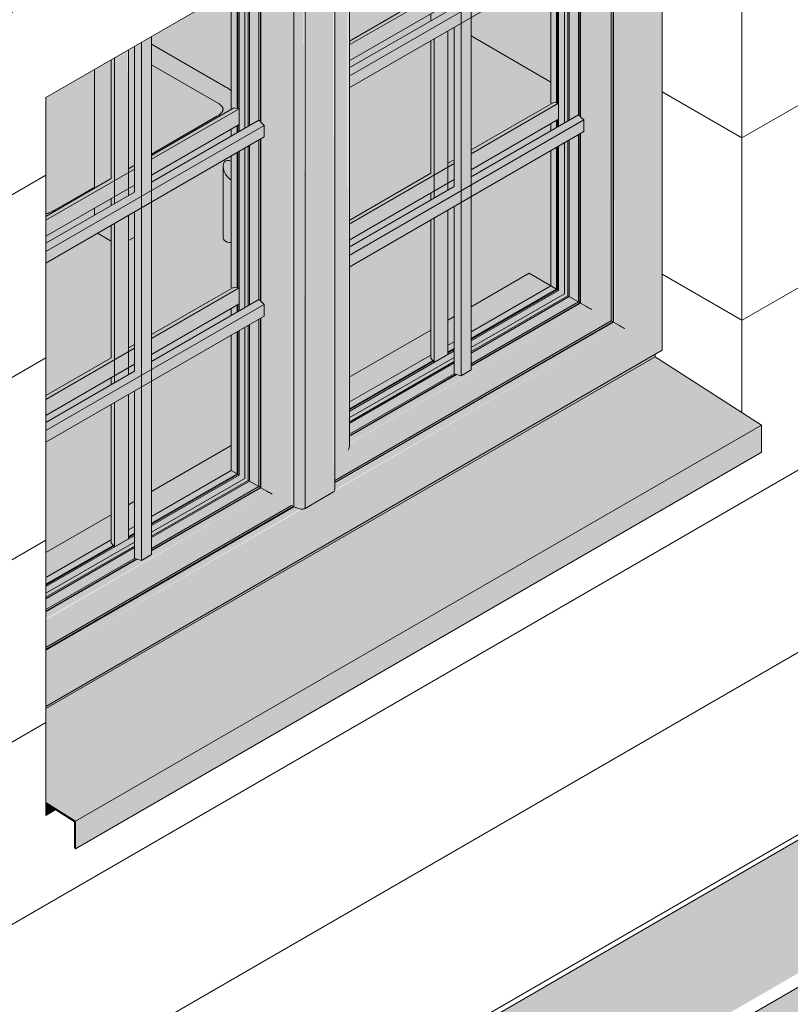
# Model space of a CAD drawing. Header units: centimetres. Extents: x 63272 to 70946, y -123 to 53714.
# Tile 44 of 50: x 70644 to 70753, y 53010 to 53150. Entities that reach past the tile are written whole.
import ezdxf

# ---------------------------------------------------------------- set-up
doc = ezdxf.new("R2010")
doc.units = ezdxf.units.CM
for name, color, linetype, lineweight in [('A-FLOR', 7, 'Continuous', 5), ('A-FLOR-PATT', 7, 'Continuous', 50), ('A-GLAZ', 7, 'Continuous', 5), ('A-WALL', 7, 'Continuous', 5), ('A-WALL-PATT', 7, 'Continuous', 5), ('I-FURN', 7, 'Continuous', 5)]:
    doc.layers.add(name, color=color, linetype=linetype, lineweight=lineweight)

# ---------------------------------------------------------------- blocks, each defined once
blk = doc.blocks.new('ZZZ Meb Krzesło zwykłe ___FK_v04_0 - przykład-7073046-_3D_ Kopia 1 Kopia 1')
at = {"layer": 'I-FURN', "color": 250, "true_color": 0x353c40}
for p, q in [((-902.48, 53140.57), (-913.05, 53146.68)), ((-913.05, 53143.74), (-903.75, 53138.37)), ((-903.75, 53136.42), (-913.05, 53131.05)), ((-921.19, 53126.36), (-927.12, 53122.93)), ((-927.17, 53122.87), (-926.93, 53122.97)), ((-926.75, 53122.97), (-926.88, 53122.99))]:
    blk.add_line(p, q, dxfattribs=at)
for points in [[(-901.69, 53140.02, 0), (-901.85, 53140.15, 0), (-902.02, 53140.28, 0), (-902.19, 53140.39, 0), (-902.36, 53140.5, 0), (-902.48, 53140.57, 0)], [(-902.89, 53137.4, 0), (-902.89, 53137.43, 0), (-902.9, 53137.46, 0), (-902.9, 53137.49, 0), (-902.91, 53137.52, 0), (-902.92, 53137.56, 0), (-902.94, 53137.6, 0), (-902.96, 53137.64, 0), (-902.98, 53137.69, 0), (-903.01, 53137.74, 0), (-903.05, 53137.79, 0), (-903.09, 53137.84, 0), (-903.14, 53137.9, 0), (-903.2, 53137.96, 0), (-903.26, 53138.02, 0), (-903.33, 53138.08, 0), (-903.41, 53138.15, 0), (-903.49, 53138.21, 0), (-903.58, 53138.27, 0), (-903.68, 53138.33, 0), (-903.75, 53138.37, 0)], [(-902.89, 53137.4, 0), (-902.89, 53137.37, 0), (-902.9, 53137.34, 0), (-902.9, 53137.31, 0), (-902.91, 53137.27, 0), (-902.92, 53137.24, 0), (-902.94, 53137.2, 0), (-902.96, 53137.15, 0), (-902.98, 53137.11, 0), (-903.01, 53137.06, 0), (-903.05, 53137.01, 0), (-903.09, 53136.95, 0), (-903.14, 53136.89, 0), (-903.2, 53136.83, 0), (-903.26, 53136.77, 0), (-903.33, 53136.71, 0), (-903.41, 53136.65, 0), (-903.49, 53136.59, 0), (-903.58, 53136.52, 0), (-903.68, 53136.46, 0), (-903.75, 53136.42, 0)], [(-928.08, 53122.6, 0), (-928.02, 53122.6, 0), (-927.96, 53122.6, 0), (-927.89, 53122.61, 0), (-927.81, 53122.63, 0), (-927.73, 53122.65, 0), (-927.65, 53122.67, 0), (-927.56, 53122.7, 0), (-927.47, 53122.74, 0), (-927.37, 53122.78, 0), (-927.27, 53122.82, 0), (-927.17, 53122.88, 0), (-927.1, 53122.92, 0)], [(-926.91, 53122.99, 0), (-927.05, 53122.96, 0), (-927.12, 53122.93, 0)]]:
    blk.add_polyline3d(points, dxfattribs=at)
blk = doc.blocks.new('Meb Stół prosty ___FK_04_1 - Stół prosty 2-9214470-_3D_ Kopia 1 Kopia 1')
at = {"layer": 'I-FURN', "color": 250, "true_color": 0x353c40}
for p, q in [((-921.19, 53126.16), (-921.19, 53143.06)), ((-921.19, 53122.35), (-921.19, 53123.35)), ((-918.79, 53118.65), (-920.75, 53119.78)), ((-916.36, 53118.74), (-915.49, 53119.24))]:
    blk.add_line(p, q, dxfattribs=at)
blk = doc.blocks.new('Windows_S9000-Double-Vent-Window-with-Sashbars - O3 Windows_S9000-Double-Vent-Window-with-Sashbars 2-9090698-_3D_ Kopia 1 Kopia 1')
at = {"layer": 'A-GLAZ', "true_color": 0x383e42}
for points in [[(-928.08, 53052.52), (-840.4, 53103.15), (-840.4, 53189.7), (-845.75, 53186.61), (-845.75, 53106.24), (-928.08, 53058.7), (-928.08, 53053.19)], [(-846.48, 53106.65), (-846.48, 53186.19), (-847.33, 53185.7), (-847.22, 53107.08), (-846.67, 53106.76)], [(-845.75, 53106.24), (-845.75, 53177.86), (-845.75, 53186.61), (-846.48, 53186.19), (-846.48, 53106.65), (-845.88, 53106.31)], [(-886.99, 53084.62), (-847.65, 53107.33), (-847.65, 53185.51), (-850.46, 53183.89), (-850.46, 53108.95), (-885.08, 53088.96), (-885.19, 53163.84), (-886.99, 53162.8), (-886.99, 53085.21)], [(-847.4, 53107.19), (-847.4, 53185.65), (-847.65, 53185.51), (-847.65, 53107.33)], [(-851.18, 53109.37), (-851.18, 53183.47), (-852.03, 53182.95), (-852.03, 53161.82), (-851.58, 53161.37), (-851.64, 53159.69), (-852.03, 53159.46), (-852.03, 53136.35), (-851.58, 53135.9), (-851.58, 53134.25), (-852.03, 53133.98), (-852.03, 53109.86), (-851.43, 53109.52)], [(-850.46, 53108.95), (-850.46, 53181.47), (-850.46, 53183.89), (-851.18, 53183.47), (-851.18, 53109.37), (-850.58, 53109.02)], [(-885.08, 53088.96), (-884.91, 53089.55), (-884.99, 53163.96), (-885.08, 53163.9), (-885.08, 53089.1)], [(-891.22, 53080.67), (-887.17, 53083.08), (-887.25, 53162.65), (-891.22, 53160.36), (-891.22, 53080.74)], [(-887.17, 53083.01), (-886.99, 53083.26), (-887.07, 53162.75), (-887.17, 53162.7), (-887.17, 53083.08)], [(-884.91, 53140.48), (-851.58, 53159.72), (-851.58, 53161.37), (-884.91, 53142.13)], [(-928.08, 53060.89), (-893.12, 53081.08), (-893.12, 53159.26), (-895.92, 53157.64), (-895.92, 53082.7), (-928.08, 53064.13), (-928.08, 53061.34)], [(-892.81, 53080.9), (-892.81, 53159.44), (-893.12, 53159.26), (-893.07, 53081.06), (-892.87, 53080.94)], [(-891.94, 53080.61), (-891.94, 53159.94), (-892.81, 53159.44), (-892.8, 53080.9), (-891.96, 53080.62)], [(-891.7, 53080.57), (-891.22, 53080.67), (-891.43, 53160.24), (-891.94, 53159.94), (-891.94, 53080.61), (-891.82, 53080.58)], [(-896.65, 53083.12), (-896.65, 53157.22), (-897.5, 53156.73), (-897.5, 53135.57), (-897.04, 53135.12), (-897.04, 53133.47), (-897.5, 53133.21), (-897.5, 53110.1), (-897.04, 53109.65), (-897.04, 53108), (-897.5, 53107.73), (-897.5, 53083.61), (-896.65, 53083.12)], [(-895.92, 53082.7), (-895.92, 53152.18), (-895.92, 53157.64), (-896.65, 53157.22), (-896.65, 53083.12), (-896.05, 53082.77)], [(-884.91, 53115), (-851.58, 53134.25), (-851.58, 53135.9), (-884.91, 53116.62)], [(-928.08, 53115.55), (-897.04, 53133.47), (-897.04, 53135.12), (-928.08, 53117.2), (-928.08, 53116.62)], [(-928.08, 53090.07), (-897.04, 53108), (-897.04, 53109.65), (-928.08, 53091.73), (-928.08, 53090.44)], [(-885.08, 53088.96), (-850.46, 53108.95), (-851.18, 53109.37), (-884.91, 53089.85), (-884.99, 53089.16)], [(-884.91, 53089.9), (-851.18, 53109.37), (-852.03, 53109.86), (-867.58, 53100.88), (-867.58, 53100.36), (-869.01, 53099.53), (-869.63, 53099.7), (-884.91, 53090.88), (-884.91, 53090.19)], [(-928.08, 53058.7), (-845.75, 53106.24), (-846.48, 53106.65), (-887.01, 53083.16), (-887.17, 53083.01), (-891.56, 53080.57), (-891.7, 53080.55), (-928.08, 53059.54), (-928.08, 53058.71)], [(-928.08, 53064.97), (-896.65, 53083.12), (-897.51, 53083.6), (-913.05, 53074.63), (-913.05, 53074.11), (-914.48, 53073.28), (-915.1, 53073.45), (-928.08, 53065.95), (-928.08, 53065.26)], [(-928.08, 53064.13), (-895.92, 53082.7), (-896.65, 53083.12), (-928.08, 53064.85), (-928.08, 53064.14)]]:
    blk.add_hatch(color=250, dxfattribs=at).paths.add_polyline_path(points)
h = blk.add_hatch(color=250, dxfattribs=at)
h.paths.add_polyline_path([(-852.11, 53109.9), (-852.11, 53133.94), (-852.32, 53133.82), (-852.32, 53110.03)])
h.paths.add_polyline_path([(-852.11, 53136.42), (-852.11, 53159.41), (-852.32, 53159.29), (-852.32, 53136.63)])
h.paths.add_polyline_path([(-852.11, 53161.9), (-852.11, 53182.94), (-852.32, 53182.82), (-852.32, 53162.11)])
at = {"layer": 'A-GLAZ', "true_color": 0xd7f2ff, "transparency": 33554496}
h = blk.add_hatch(color=7, dxfattribs=at)
h.paths.add_polyline_path([(-884.91, 53091.21), (-870.02, 53099.81), (-870.02, 53104.36), (-870.89, 53103.86), (-870.89, 53123.09), (-873.33, 53121.69), (-873.33, 53102.45), (-884.91, 53095.67), (-884.91, 53091.22)])
h.paths.add_polyline_path([(-867.58, 53101.21), (-852.32, 53110.03), (-852.32, 53133.82), (-856.26, 53131.54), (-856.34, 53112.26), (-867.58, 53105.68), (-867.58, 53101.38)])
h.paths.add_polyline_path([(-884.91, 53118.82), (-873.33, 53125.51), (-873.33, 53124.5), (-870.89, 53125.91), (-870.89, 53126.91), (-870.02, 53127.42), (-870.02, 53130.23), (-870.89, 53129.73), (-870.89, 53148.57), (-873.33, 53147.16), (-873.33, 53128.32), (-884.91, 53121.64), (-884.91, 53121.08)])
h.paths.add_polyline_path([(-867.58, 53128.82), (-856.26, 53135.36), (-856.18, 53134.4), (-852.32, 53136.63), (-852.32, 53159.29), (-856.26, 53157.01), (-856.26, 53138.17), (-867.58, 53131.64), (-867.58, 53131.08)])
h.paths.add_polyline_path([(-884.91, 53144.3), (-873.33, 53150.98), (-873.33, 53149.98), (-870.89, 53151.38), (-870.89, 53152.39), (-870.02, 53152.89), (-870.02, 53155.7), (-870.89, 53155.2), (-870.89, 53172.09), (-873.33, 53170.69), (-873.33, 53153.8), (-884.91, 53147.1), (-884.91, 53146.56)])
h.paths.add_polyline_path([(-867.58, 53154.3), (-856.26, 53160.83), (-856.18, 53159.87), (-852.32, 53162.11), (-852.32, 53182.82), (-856.26, 53180.54), (-856.26, 53163.65), (-867.58, 53157.11), (-867.58, 53155.19)])
h = blk.add_hatch(color=7, dxfattribs=at)
h.paths.add_polyline_path([(-856.26, 53141.29), (-856.26, 53157.01), (-867.58, 53150.48), (-867.58, 53147.83), (-856.53, 53141.44)])
h.paths.add_polyline_path([(-870.89, 53151.38), (-870.02, 53151.89), (-870.02, 53152.89), (-870.89, 53152.39)])
h.paths.add_polyline_path([(-875.63, 53152.47), (-873.33, 53153.8), (-873.33, 53170.69), (-884.91, 53163.95), (-884.91, 53157.83), (-883.85, 53157.22)])
h.paths.add_polyline_path([(-867.58, 53153.29), (-856.26, 53159.83), (-856.26, 53160.83), (-867.58, 53154.3), (-867.58, 53153.95)])
h.paths.add_polyline_path([(-870.89, 53155.2), (-870.02, 53155.7), (-870.02, 53172.6), (-870.89, 53172.09), (-870.89, 53155.86)])
h.paths.add_polyline_path([(-867.58, 53157.11), (-856.26, 53163.74), (-856.26, 53180.54), (-867.58, 53174), (-867.58, 53157.27)])
at = {"layer": 'A-GLAZ', "true_color": 0x383e42}
h = blk.add_hatch(color=250, dxfattribs=at)
h.paths.add_polyline_path([(-869.01, 53099.53), (-869.01, 53124.18), (-870.02, 53123.6), (-870.02, 53099.81), (-869.39, 53099.63)])
h.paths.add_polyline_path([(-869.01, 53125.83), (-869.01, 53149.65), (-870.02, 53149.07), (-870.02, 53126.41)])
h.paths.add_polyline_path([(-869.01, 53151.31), (-869.01, 53173.18), (-870.02, 53172.6), (-870.02, 53151.89)])
h = blk.add_hatch(color=250, dxfattribs=at)
h.paths.add_polyline_path([(-869.01, 53099.53), (-867.58, 53100.36), (-867.58, 53125), (-869.01, 53124.18), (-869.01, 53099.85)])
h.paths.add_polyline_path([(-869.01, 53125.83), (-867.58, 53126.66), (-867.58, 53150.48), (-869.01, 53149.65), (-869.01, 53126.99)])
h.paths.add_polyline_path([(-869.01, 53151.31), (-867.58, 53152.13), (-867.58, 53174), (-869.01, 53173.06), (-869.01, 53152.47)])
h = blk.add_hatch(color=250, dxfattribs=at)
h.paths.add_polyline_path([(-884.91, 53142.13), (-869.01, 53151.31), (-870.02, 53151.89), (-884.91, 53143.29), (-884.91, 53142.17)])
h.paths.add_polyline_path([(-867.58, 53152.13), (-851.58, 53161.37), (-852.39, 53162.06), (-867.58, 53153.29)])
at = {"layer": 'A-GLAZ', "true_color": 0xd7f2ff, "transparency": 33554496}
h = blk.add_hatch(color=7, dxfattribs=at)
h.paths.add_polyline_path([(-884.91, 53095.77), (-873.33, 53102.45), (-873.33, 53121.69), (-884.91, 53114.94), (-884.91, 53096.3)])
h.paths.add_polyline_path([(-870.89, 53103.86), (-870.02, 53104.36), (-870.02, 53123.6), (-870.89, 53123.09), (-870.89, 53106.46)])
h.paths.add_polyline_path([(-867.58, 53105.77), (-856.26, 53112.3), (-856.26, 53131.54), (-867.58, 53125), (-867.58, 53106.46)])
h.paths.add_polyline_path([(-884.91, 53117.82), (-873.33, 53124.5), (-873.33, 53125.51), (-884.91, 53118.82)])
h.paths.add_polyline_path([(-884.91, 53121.64), (-873.33, 53128.32), (-873.33, 53147.16), (-884.91, 53140.41), (-884.91, 53126.78)])
h.paths.add_polyline_path([(-870.89, 53125.91), (-870.02, 53126.41), (-870.02, 53127.42), (-870.89, 53126.91)])
h.paths.add_polyline_path([(-867.58, 53127.82), (-856.26, 53134.35), (-856.26, 53135.36), (-867.58, 53128.82)])
h.paths.add_polyline_path([(-870.89, 53129.73), (-870.02, 53130.23), (-870.02, 53149.07), (-870.89, 53148.57), (-870.89, 53135.9)])
h.paths.add_polyline_path([(-867.58, 53131.64), (-856.26, 53138.26), (-856.26, 53141.29), (-867.58, 53147.83), (-867.58, 53135.9)])
h.paths.add_polyline_path([(-884.91, 53143.29), (-873.33, 53149.98), (-873.33, 53150.98), (-884.91, 53144.3)])
h.paths.add_polyline_path([(-884.91, 53147.11), (-875.63, 53152.47), (-884.91, 53157.83), (-884.91, 53157.27)])
h = blk.add_hatch(color=7, dxfattribs=at)
h.paths.add_polyline_path([(-928.08, 53066.28), (-915.49, 53073.56), (-915.49, 53078.11), (-916.36, 53077.61), (-916.36, 53096.84), (-918.79, 53095.44), (-918.79, 53076.2), (-928.08, 53070.75), (-928.08, 53066.3)])
h.paths.add_polyline_path([(-913.05, 53074.96), (-897.79, 53083.78), (-897.79, 53107.57), (-901.73, 53105.29), (-901.81, 53086.01), (-913.05, 53079.43), (-913.05, 53075.74)])
h.paths.add_polyline_path([(-928.08, 53093.89), (-918.79, 53099.26), (-918.79, 53098.25), (-916.36, 53099.66), (-916.36, 53100.66), (-915.49, 53101.17), (-915.49, 53103.98), (-916.36, 53103.48), (-916.37, 53122.31), (-918.79, 53120.91), (-918.79, 53102.07), (-928.08, 53096.71), (-928.08, 53096.15)])
h.paths.add_polyline_path([(-913.05, 53102.57), (-901.73, 53109.11), (-901.65, 53108.15), (-897.79, 53110.38), (-897.79, 53133.04), (-901.73, 53130.76), (-901.73, 53130), (-902.28, 53130.14), (-902.71, 53129.9), (-902.86, 53129.33), (-902.82, 53118.94), (-902.52, 53118.64), (-902.01, 53118.47), (-901.73, 53118.45), (-901.73, 53111.92), (-913.05, 53105.39), (-913.05, 53104.83)])
h.paths.add_polyline_path([(-928.08, 53119.37), (-918.79, 53124.73), (-918.79, 53123.73), (-916.36, 53125.13), (-916.36, 53126.14), (-915.49, 53126.64), (-915.49, 53129.45), (-916.36, 53129.04), (-916.45, 53145.79), (-918.79, 53144.44), (-918.79, 53127.55), (-928.08, 53122.18), (-928.08, 53121.63)])
h.paths.add_polyline_path([(-913.05, 53128.05), (-901.73, 53134.58), (-901.65, 53133.62), (-897.79, 53135.86), (-897.79, 53156.57), (-901.73, 53154.29), (-901.73, 53137.4), (-913.05, 53130.86), (-913.05, 53130.31)])
at = {"layer": 'A-GLAZ', "true_color": 0x383e42}
h = blk.add_hatch(color=250, dxfattribs=at)
h.paths.add_polyline_path([(-897.57, 53083.65), (-897.57, 53107.69), (-897.79, 53107.57), (-897.79, 53083.78)])
h.paths.add_polyline_path([(-897.57, 53110.17), (-897.57, 53133.16), (-897.79, 53133.04), (-897.79, 53110.38)])
h.paths.add_polyline_path([(-897.57, 53135.65), (-897.57, 53156.69), (-897.79, 53156.57), (-897.79, 53135.86)])
at = {"layer": 'A-GLAZ', "true_color": 0xd7f2ff, "transparency": 33554496}
h = blk.add_hatch(color=7, dxfattribs=at)
h.paths.add_polyline_path([(-928.08, 53070.84), (-918.79, 53076.2), (-918.79, 53095.44), (-928.08, 53090.07), (-928.08, 53070.89)])
h.paths.add_polyline_path([(-916.36, 53077.61), (-915.49, 53078.11), (-915.49, 53097.35), (-916.36, 53096.84), (-916.36, 53081.18)])
h.paths.add_polyline_path([(-913.05, 53079.52), (-901.73, 53086.14), (-901.73, 53105.29), (-913.05, 53098.75), (-913.05, 53083.09)])
h.paths.add_polyline_path([(-928.08, 53092.89), (-918.79, 53098.25), (-918.79, 53099.26), (-928.08, 53093.89)])
h.paths.add_polyline_path([(-928.08, 53096.71), (-918.79, 53102.07), (-918.79, 53118.65), (-920.75, 53119.78), (-928.08, 53115.55), (-928.08, 53106.46)])
h.paths.add_polyline_path([(-916.36, 53099.66), (-915.49, 53100.16), (-915.49, 53101.17), (-916.36, 53100.66)])
h.paths.add_polyline_path([(-913.05, 53101.57), (-901.73, 53108.1), (-901.73, 53109.11), (-913.05, 53102.57)])
h.paths.add_polyline_path([(-916.36, 53103.48), (-915.49, 53103.98), (-915.49, 53119.24), (-916.36, 53118.74), (-916.36, 53109.65)])
h.paths.add_polyline_path([(-913.05, 53105.39), (-901.73, 53112.01), (-901.73, 53118.45), (-902.28, 53118.53), (-902.71, 53118.78), (-902.86, 53119.11), (-902.82, 53129.65), (-902.52, 53130.07), (-902.01, 53130.12), (-901.73, 53130.12), (-901.73, 53130.76), (-913.05, 53124.23), (-913.05, 53109.65)])
h.paths.add_polyline_path([(-928.08, 53118.36), (-921.19, 53122.35), (-921.19, 53123.35), (-928.08, 53119.37)])
h.paths.add_polyline_path([(-927.93, 53122.56), (-926.86, 53123.07), (-921.19, 53126.35), (-921.19, 53143.06), (-928.08, 53139.07), (-928.08, 53122.65)])
h.paths.add_polyline_path([(-913.05, 53127.04), (-901.73, 53133.58), (-901.73, 53134.58), (-913.05, 53128.05)])
h.paths.add_polyline_path([(-913.05, 53131.04), (-903.02, 53136.96), (-903.09, 53137.89), (-904.05, 53138.55), (-913.05, 53143.75), (-913.05, 53134.19)])
h.paths.add_polyline_path([(-903.02, 53137.91), (-903.02, 53137.97), (-903.05, 53137.94)])
h.paths.add_polyline_path([(-901.73, 53140), (-901.73, 53154.29), (-913.05, 53147.75), (-913.05, 53146.67), (-902.19, 53140.34)])
h = blk.add_hatch(color=7, dxfattribs=at)
h.paths.add_polyline_path([(-928.08, 53122.18), (-921.19, 53126.29), (-921.19, 53126.35), (-927.93, 53122.56), (-928.08, 53122.65), (-928.08, 53122.45)])
h.paths.add_polyline_path([(-927.82, 53122.49), (-927.82, 53122.53), (-927.56, 53122.56)])
h.paths.add_polyline_path([(-913.05, 53130.86), (-901.73, 53137.49), (-901.73, 53140), (-903.31, 53141.04), (-913.05, 53146.55), (-913.05, 53143.75), (-903.02, 53137.84), (-903.12, 53136.89), (-904.34, 53136.07), (-913.05, 53130.92)])
at = {"layer": 'A-GLAZ', "true_color": 0x383e42}
h = blk.add_hatch(color=250, dxfattribs=at)
h.paths.add_polyline_path([(-914.48, 53073.28), (-914.48, 53097.93), (-915.49, 53097.35), (-915.49, 53073.56), (-914.85, 53073.38)])
h.paths.add_polyline_path([(-914.48, 53099.58), (-914.48, 53123.4), (-915.49, 53122.72), (-915.49, 53100.16)])
h.paths.add_polyline_path([(-914.48, 53125.05), (-914.58, 53146.87), (-915.49, 53146.35), (-915.49, 53125.64)])
h = blk.add_hatch(color=250, dxfattribs=at)
h.paths.add_polyline_path([(-914.48, 53073.28), (-913.05, 53074.11), (-913.05, 53098.75), (-914.48, 53097.93), (-914.48, 53073.6)])
h.paths.add_polyline_path([(-914.48, 53099.58), (-913.05, 53100.41), (-913.05, 53124.23), (-914.48, 53123.4), (-914.48, 53100.74)])
h.paths.add_polyline_path([(-914.48, 53125.05), (-913.05, 53125.88), (-913.05, 53147.75), (-914.48, 53146.82), (-914.48, 53126.22)])
at = {"layer": 'A-GLAZ', "true_color": 0xd7f2ff, "transparency": 33554496}
h = blk.add_hatch(color=7, dxfattribs=at)
h.paths.add_polyline_path([(-918.79, 53118.65), (-918.8, 53120.91), (-920.75, 53119.78)])
h.paths.add_polyline_path([(-916.36, 53118.74), (-915.49, 53119.24), (-915.49, 53122.82), (-916.36, 53122.31), (-916.36, 53120.69)])
h.paths.add_polyline_path([(-921.19, 53122.35), (-918.79, 53123.73), (-918.79, 53124.73), (-921.19, 53123.35), (-921.19, 53122.72)])
h.paths.add_polyline_path([(-916.36, 53125.13), (-915.49, 53125.64), (-915.49, 53126.64), (-916.36, 53126.14)])
h.paths.add_polyline_path([(-921.19, 53126.16), (-918.79, 53127.65), (-918.79, 53144.44), (-921.19, 53143.06), (-921.19, 53126.29)])
h.paths.add_polyline_path([(-916.36, 53128.95), (-915.49, 53129.53), (-915.49, 53146.35), (-916.36, 53145.73), (-916.36, 53129.04)])
at = {"layer": 'A-GLAZ', "true_color": 0x383e42}
h = blk.add_hatch(color=250, dxfattribs=at)
h.paths.add_polyline_path([(-928.08, 53117.2), (-914.48, 53125.05), (-915.49, 53125.64), (-928.08, 53118.36)])
h.paths.add_polyline_path([(-913.05, 53125.88), (-897.04, 53135.12), (-897.79, 53135.86), (-913.05, 53127.04)])
h = blk.add_hatch(color=250, dxfattribs=at)
h.paths.add_polyline_path([(-884.91, 53116.66), (-869.01, 53125.83), (-870.02, 53126.41), (-884.91, 53117.82), (-884.91, 53116.69)])
h.paths.add_polyline_path([(-867.58, 53126.66), (-851.58, 53135.9), (-852.39, 53136.59), (-867.58, 53127.82)])
h = blk.add_hatch(color=250, dxfattribs=at)
h.paths.add_polyline_path([(-928.08, 53091.73), (-914.48, 53099.58), (-915.49, 53100.16), (-928.08, 53092.89)])
h.paths.add_polyline_path([(-913.05, 53100.41), (-897.04, 53109.65), (-897.79, 53110.38), (-913.05, 53101.57)])
h = blk.add_hatch(color=250, dxfattribs=at)
h.paths.add_polyline_path([(-884.91, 53090.97), (-869.73, 53099.73), (-870.02, 53099.81), (-884.91, 53091.21), (-884.91, 53091.01)])
h.paths.add_polyline_path([(-867.58, 53100.97), (-852.11, 53109.9), (-852.32, 53110.03), (-867.58, 53101.21)])
h = blk.add_hatch(color=250, dxfattribs=at)
h.paths.add_polyline_path([(-928.08, 53060.61), (-892.92, 53080.96), (-893.16, 53081.06), (-928.08, 53060.89), (-928.08, 53060.73)])
h.paths.add_polyline_path([(-886.99, 53084.33), (-847.4, 53107.19), (-847.65, 53107.33), (-886.99, 53084.62)])
h = blk.add_hatch(color=250, dxfattribs=at)
h.paths.add_polyline_path([(-928.08, 53059.54), (-891.82, 53080.58), (-892.81, 53080.89), (-928.08, 53060.4), (-928.08, 53059.76)])
h.paths.add_polyline_path([(-886.99, 53083.26), (-846.48, 53106.65), (-847.44, 53107.08), (-886.99, 53084.12), (-886.99, 53083.48)])
at = {"layer": 'A-GLAZ', "true_color": 0x787878}
for points in [[(-928.08, 53052.2), (-841.43, 53102.23), (-841.43, 53102.56), (-928.08, 53052.52)], [(-923.88, 53036.18), (-826.3, 53092.52), (-841.43, 53102.23), (-928.08, 53052.2), (-928.08, 53038.88), (-924.84, 53036.79)], [(-923.88, 53032.33), (-826.3, 53088.66), (-826.3, 53092.52), (-923.88, 53036.18), (-923.88, 53035.33)], [(-923.88, 53032.33), (-923.9, 53036.19), (-928.08, 53038.77), (-928.08, 53038.73), (-924.02, 53036.12), (-924.02, 53032.41), (-923.88, 53032.33)]]:
    blk.add_hatch(color=8, dxfattribs=at).paths.add_polyline_path(points)
at = {"layer": 'A-GLAZ', "true_color": 0x383e42}
h = blk.add_hatch(color=250, dxfattribs=at)
h.paths.add_polyline_path([(-928.08, 53066.04), (-915.2, 53073.48), (-915.49, 53073.56), (-928.08, 53066.2), (-928.08, 53066.1)])
h.paths.add_polyline_path([(-913.05, 53074.72), (-897.57, 53083.65), (-897.79, 53083.78), (-913.05, 53074.96)])
at = {"layer": 'A-GLAZ'}
for p, q in [((-840.4, 53189.7), (-840.4, 53103.15)), ((-847.33, 53185.7), (-847.33, 53107.15)), ((-847.65, 53185.51), (-847.65, 53107.33)), ((-847.4, 53185.65), (-847.4, 53107.19)), ((-847.4, 53107.19), (-847.4, 53185.65)), ((-869.01, 53099.53), (-869.01, 53173.18)), ((-867.58, 53100.36), (-867.58, 53174)), ((-884.91, 53089.55), (-884.91, 53164)), ((-886.99, 53083.25), (-886.99, 53162.8)), ((-884.93, 53142.12), (-851.58, 53161.37)), ((-892.81, 53080.9), (-892.81, 53159.44)), ((-891.22, 53080.67), (-891.22, 53160.36)), ((-884.93, 53140.47), (-851.58, 53159.72)), ((-852.32, 53159.29), (-852.32, 53136.63)), ((-852.11, 53136.42), (-852.11, 53159.41)), ((-852.11, 53159.41), (-852.11, 53136.42)), ((-852.03, 53136.35), (-852.03, 53159.46)), ((-897.79, 53156.57), (-897.79, 53135.86)), ((-897.57, 53135.65), (-897.57, 53156.69)), ((-897.57, 53156.69), (-897.57, 53135.65)), ((-897.5, 53135.57), (-897.5, 53156.73)), ((-884.93, 53143.28), (-870.02, 53151.89)), ((-870.02, 53149.07), (-870.02, 53126.41)), ((-914.48, 53073.28), (-914.48, 53146.93)), ((-913.05, 53074.11), (-913.05, 53147.75)), ((-915.49, 53146.35), (-915.49, 53125.64)), ((-913.05, 53127.04), (-897.79, 53135.86)), ((-897.79, 53135.86), (-897.57, 53135.65)), ((-897.51, 53135.59), (-897.04, 53135.12)), ((-884.95, 53116.63), (-851.58, 53135.9)), ((-867.58, 53127.82), (-852.32, 53136.63)), ((-852.32, 53136.63), (-852.11, 53136.42)), ((-852.03, 53136.35), (-851.58, 53135.9)), ((-851.58, 53135.9), (-851.58, 53134.25)), ((-928.08, 53117.2), (-897.04, 53135.12)), ((-897.04, 53135.12), (-897.04, 53133.47)), ((-884.95, 53114.98), (-851.58, 53134.25)), ((-852.11, 53109.9), (-852.11, 53133.94)), ((-852.11, 53133.94), (-852.11, 53109.9)), ((-852.03, 53109.86), (-852.03, 53133.98)), ((-928.08, 53115.55), (-897.04, 53133.47)), ((-897.79, 53133.04), (-897.79, 53110.38)), ((-897.57, 53110.17), (-897.57, 53133.16)), ((-897.57, 53133.16), (-897.57, 53110.17)), ((-897.5, 53110.1), (-897.5, 53133.21)), ((-852.32, 53133.82), (-852.32, 53110.03)), ((-928.08, 53118.36), (-915.49, 53125.64)), ((-884.95, 53117.79), (-870.02, 53126.41)), ((-915.49, 53122.82), (-915.49, 53100.16)), ((-870.02, 53123.6), (-870.02, 53099.81)), ((-913.05, 53101.57), (-897.79, 53110.38)), ((-897.79, 53110.38), (-897.57, 53110.17)), ((-897.51, 53110.11), (-897.04, 53109.65)), ((-928.08, 53091.73), (-897.04, 53109.65)), ((-897.04, 53109.65), (-897.04, 53108)), ((-852.32, 53110.03), (-867.58, 53101.21)), ((-867.58, 53100.97), (-852.11, 53109.9)), ((-852.11, 53109.9), (-867.58, 53100.97)), ((-867.58, 53100.88), (-852.03, 53109.86)), ((-852.11, 53109.9), (-852.32, 53110.03)), ((-852.03, 53109.86), (-852.11, 53109.9)), ((-851.18, 53109.37), (-852.03, 53109.86)), ((-928.08, 53090.07), (-897.04, 53108)), ((-897.79, 53107.57), (-897.79, 53083.78)), ((-897.57, 53083.65), (-897.57, 53107.69)), ((-897.57, 53107.69), (-897.57, 53083.65)), ((-897.5, 53083.61), (-897.5, 53107.73)), ((-847.65, 53107.33), (-887.01, 53084.61)), ((-847.65, 53107.33), (-847.4, 53107.19)), ((-847.4, 53107.19), (-887.01, 53084.32)), ((-847.4, 53107.19), (-887.01, 53084.32)), ((-847.33, 53107.15), (-887.01, 53084.24)), ((-847.4, 53107.19), (-847.33, 53107.15)), ((-847.33, 53107.15), (-846.48, 53106.65)), ((-840.4, 53103.15), (-928.08, 53052.52)), ((-841.43, 53102.23), (-928.08, 53052.2)), ((-841.43, 53102.56), (-841.43, 53102.23)), ((-841.43, 53102.23), (-826.3, 53092.52)), ((-867.58, 53100.36), (-869.01, 53099.53)), ((-928.08, 53092.89), (-915.49, 53100.16)), ((-884.93, 53090.95), (-869.73, 53099.73)), ((-869.73, 53099.73), (-884.93, 53090.95)), ((-884.93, 53090.87), (-869.63, 53099.7)), ((-870.02, 53099.81), (-884.9, 53091.22)), ((-869.01, 53099.53), (-870.02, 53099.81)), ((-915.49, 53097.35), (-915.49, 53073.56)), ((-826.3, 53092.52), (-923.88, 53036.18)), ((-826.3, 53092.52), (-826.3, 53088.66)), ((-923.9, 53032.28), (-826.32, 53088.62)), ((-897.79, 53083.78), (-913.05, 53074.96)), ((-913.05, 53074.72), (-897.57, 53083.65)), ((-897.57, 53083.65), (-913.05, 53074.72)), ((-913.05, 53074.63), (-897.5, 53083.61)), ((-897.57, 53083.65), (-897.79, 53083.78)), ((-897.5, 53083.61), (-897.57, 53083.65)), ((-896.65, 53083.12), (-897.5, 53083.61)), ((-887.17, 53083.01), (-891.22, 53080.67)), ((-893.16, 53081.06), (-928.08, 53060.89)), ((-892.89, 53080.93), (-928.08, 53060.61)), ((-892.89, 53080.93), (-928.08, 53060.61)), ((-892.8, 53080.9), (-928.08, 53060.52)), ((-892.87, 53080.94), (-893.13, 53081.09)), ((-891.94, 53080.61), (-892.81, 53080.9)), ((-913.05, 53074.11), (-914.48, 53073.28)), ((-915.49, 53073.56), (-928.08, 53066.28)), ((-928.08, 53066.04), (-915.2, 53073.48)), ((-915.2, 53073.48), (-928.08, 53066.04)), ((-928.08, 53065.95), (-915.1, 53073.45)), ((-915.1, 53073.45), (-915.49, 53073.56)), ((-914.48, 53073.28), (-915.1, 53073.45)), ((-923.88, 53036.18), (-928.08, 53038.88)), ((-928.08, 53038.73), (-924.02, 53036.12)), ((-924.02, 53036.12), (-924.02, 53032.41)), ((-923.88, 53032.33), (-923.88, 53036.18))]:
    blk.add_line(p, q, dxfattribs=at)
at = {"layer": 'A-GLAZ', "color": 250, "true_color": 0x353c40}
for p, q in [((-854.33, 53158.13), (-854.33, 53135.47)), ((-853.84, 53158.41), (-853.84, 53135.75)), ((-853.66, 53158.52), (-853.66, 53135.86)), ((-856.26, 53157.01), (-856.26, 53138.28)), ((-855.43, 53138.31), (-855.43, 53157.5)), ((-855.32, 53157.56), (-855.32, 53138.29)), ((-855.32, 53138.29), (-855.32, 53157.56)), ((-855.15, 53135), (-855.15, 53157.66)), ((-900.61, 53134.22), (-900.61, 53154.93)), ((-899.8, 53155.4), (-899.8, 53134.69)), ((-899.31, 53155.69), (-899.31, 53134.98)), ((-899.13, 53155.79), (-899.13, 53135.08)), ((-884.93, 53146.55), (-870.02, 53155.15)), ((-901.73, 53154.29), (-901.73, 53137.5)), ((-900.9, 53137.54), (-900.9, 53154.77)), ((-900.79, 53154.83), (-900.79, 53137.52)), ((-900.79, 53137.52), (-900.79, 53154.83)), ((-884.92, 53147.1), (-873.33, 53153.8)), ((-870.02, 53152.89), (-884.93, 53144.29)), ((-873.33, 53149.98), (-873.33, 53150.98)), ((-870.89, 53148.57), (-870.89, 53125.91)), ((-873.33, 53128.32), (-873.33, 53147.16)), ((-872.85, 53124.78), (-872.85, 53147.44)), ((-916.36, 53145.84), (-916.36, 53125.13)), ((-918.79, 53127.55), (-918.79, 53144.44)), ((-918.32, 53124), (-918.32, 53144.71)), ((-867.58, 53131.64), (-855.89, 53138.39)), ((-867.58, 53131.08), (-855.15, 53138.26)), ((-855.89, 53138.39), (-855.15, 53138.26)), ((-855.15, 53138.26), (-855.15, 53136)), ((-913.05, 53130.86), (-901.36, 53137.61)), ((-913.05, 53130.31), (-900.61, 53137.49)), ((-901.36, 53137.61), (-900.61, 53137.49)), ((-900.61, 53137.49), (-900.61, 53135.23)), ((-855.15, 53136), (-867.58, 53128.82)), ((-856.26, 53135.36), (-856.26, 53134.35)), ((-855.43, 53134.83), (-855.43, 53135.84)), ((-855.32, 53135.9), (-855.32, 53134.9)), ((-855.32, 53134.9), (-855.32, 53135.9)), ((-900.61, 53135.23), (-913.05, 53128.05)), ((-901.73, 53134.58), (-901.73, 53133.58)), ((-900.9, 53134.06), (-900.9, 53135.06)), ((-900.79, 53135.13), (-900.79, 53134.12)), ((-900.79, 53134.12), (-900.79, 53135.13)), ((-854.33, 53132.65), (-854.33, 53111.19)), ((-853.84, 53132.94), (-853.84, 53110.9)), ((-853.66, 53133.04), (-853.66, 53110.8)), ((-900.9, 53112.06), (-900.9, 53131.25)), ((-900.79, 53131.31), (-900.79, 53112.04)), ((-900.79, 53112.04), (-900.79, 53131.31)), ((-900.61, 53108.75), (-900.61, 53131.41)), ((-899.8, 53131.86), (-899.8, 53109.22)), ((-899.31, 53132.16), (-899.31, 53109.5)), ((-899.13, 53132.27), (-899.13, 53109.61)), ((-856.26, 53131.54), (-856.26, 53112.3)), ((-855.43, 53111.82), (-855.43, 53132.02)), ((-855.32, 53132.08), (-855.32, 53111.76)), ((-855.32, 53111.76), (-855.32, 53132.08)), ((-855.15, 53111.66), (-855.15, 53132.18)), ((-901.73, 53130.76), (-901.73, 53112.03)), ((-870.89, 53129.73), (-870.02, 53130.23)), ((-928.08, 53121.63), (-915.49, 53128.9)), ((-916.36, 53128.95), (-915.49, 53129.45)), ((-902.86, 53129.33), (-902.86, 53119.11)), ((-884.93, 53121.07), (-870.02, 53129.68)), ((-884.93, 53121.62), (-873.33, 53128.32)), ((-928.08, 53122.18), (-918.79, 53127.55)), ((-870.02, 53127.42), (-884.95, 53118.8)), ((-915.49, 53126.64), (-928.08, 53119.37)), ((-873.33, 53124.5), (-873.33, 53125.51)), ((-918.79, 53123.73), (-918.79, 53124.73)), ((-870.89, 53123.09), (-870.89, 53102.57)), ((-916.36, 53122.32), (-916.36, 53099.66)), ((-873.33, 53102.02), (-873.33, 53121.69)), ((-872.85, 53101.44), (-872.85, 53121.96)), ((-918.79, 53102.07), (-918.79, 53120.91)), ((-918.32, 53098.53), (-918.32, 53121.19)), ((-859.35, 53114.09), (-867.58, 53109.34)), ((-856.24, 53112.29), (-859.35, 53114.09)), ((-913.05, 53105.39), (-901.36, 53112.14)), ((-913.05, 53104.83), (-900.61, 53112.01)), ((-901.36, 53112.14), (-900.61, 53112.01)), ((-900.61, 53112.01), (-900.61, 53109.75)), ((-856.26, 53112.3), (-867.58, 53105.77)), ((-867.58, 53104.81), (-855.43, 53111.82)), ((-855.32, 53111.76), (-867.58, 53104.68)), ((-867.58, 53104.68), (-855.32, 53111.76)), ((-867.58, 53104.48), (-855.15, 53111.66)), ((-855.43, 53111.82), (-856.18, 53112.26)), ((-855.32, 53111.76), (-855.43, 53111.82)), ((-855.15, 53111.66), (-855.32, 53111.76)), ((-854.33, 53111.19), (-867.58, 53103.54)), ((-853.84, 53110.9), (-867.58, 53102.97)), ((-867.58, 53102.76), (-853.66, 53110.8)), ((-852.32, 53110.03), (-853.84, 53110.9)), ((-853.66, 53110.8), (-852.32, 53110.03)), ((-900.61, 53109.75), (-913.05, 53102.57)), ((-901.73, 53109.11), (-901.73, 53108.1)), ((-900.9, 53108.58), (-900.9, 53109.59)), ((-900.79, 53109.65), (-900.79, 53108.65)), ((-900.79, 53108.65), (-900.79, 53109.65)), ((-870.02, 53107.93), (-870.89, 53107.43)), ((-900.61, 53085.41), (-900.61, 53105.93)), ((-899.8, 53106.4), (-899.8, 53084.94)), ((-899.31, 53106.69), (-899.31, 53084.65)), ((-899.13, 53106.79), (-899.13, 53084.55)), ((-873.33, 53106.02), (-884.93, 53099.32)), ((-901.73, 53105.29), (-901.73, 53086.05)), ((-900.9, 53085.57), (-900.9, 53105.77)), ((-900.79, 53105.83), (-900.79, 53085.51)), ((-900.79, 53085.51), (-900.79, 53105.83)), ((-928.08, 53096.15), (-915.49, 53103.43)), ((-916.36, 53103.48), (-915.49, 53103.98)), ((-870.02, 53104.36), (-870.89, 53103.86)), ((-870.89, 53102.9), (-870.02, 53103.4)), ((-870.02, 53103.28), (-870.89, 53102.77)), ((-870.89, 53102.77), (-870.02, 53103.28)), ((-928.08, 53096.71), (-918.79, 53102.07)), ((-884.93, 53094.46), (-870.02, 53103.07)), ((-873.42, 53102.4), (-884.93, 53095.75)), ((-870.02, 53102.13), (-884.93, 53093.53)), ((-872.85, 53101.44), (-873.33, 53102.02)), ((-870.89, 53102.57), (-872.85, 53101.44)), ((-915.49, 53101.17), (-928.08, 53093.89)), ((-884.93, 53094.79), (-873.03, 53101.66)), ((-872.85, 53101.64), (-884.93, 53094.67)), ((-884.93, 53094.67), (-872.85, 53101.64)), ((-870.02, 53101.56), (-884.93, 53092.95)), ((-884.93, 53092.75), (-870.02, 53101.36)), ((-918.79, 53098.25), (-918.79, 53099.26)), ((-916.36, 53096.84), (-916.36, 53076.32)), ((-918.79, 53075.77), (-918.79, 53095.44)), ((-918.32, 53075.19), (-918.32, 53095.71)), ((-901.71, 53089.63), (-913.05, 53083.09)), ((-901.73, 53086.05), (-913.05, 53079.52)), ((-913.05, 53078.56), (-900.9, 53085.57)), ((-900.79, 53085.51), (-913.05, 53078.43)), ((-913.05, 53078.43), (-900.79, 53085.51)), ((-913.05, 53078.23), (-900.61, 53085.41)), ((-899.8, 53084.94), (-913.05, 53077.29)), ((-900.9, 53085.57), (-901.65, 53086.01)), ((-900.79, 53085.51), (-900.9, 53085.57)), ((-900.61, 53085.41), (-900.79, 53085.51)), ((-899.31, 53084.65), (-913.05, 53076.72)), ((-913.05, 53076.51), (-899.13, 53084.55)), ((-897.79, 53083.78), (-899.31, 53084.65)), ((-899.13, 53084.55), (-897.79, 53083.78)), ((-915.49, 53081.68), (-916.36, 53081.18)), ((-918.79, 53079.77), (-928.08, 53074.41)), ((-915.49, 53078.11), (-916.36, 53077.61)), ((-928.08, 53069.55), (-915.49, 53076.82)), ((-916.36, 53076.65), (-915.49, 53077.15)), ((-915.49, 53077.03), (-916.36, 53076.52)), ((-916.36, 53076.52), (-915.49, 53077.03)), ((-915.49, 53075.88), (-928.08, 53068.61)), ((-928.08, 53069.88), (-918.5, 53075.41)), ((-918.32, 53075.39), (-928.08, 53069.75)), ((-928.08, 53069.75), (-918.32, 53075.39)), ((-915.49, 53075.31), (-928.08, 53068.04)), ((-928.08, 53067.83), (-915.49, 53075.11)), ((-918.89, 53076.15), (-927.99, 53070.89)), ((-918.32, 53075.19), (-918.79, 53075.77)), ((-916.36, 53076.32), (-918.32, 53075.19))]:
    blk.add_line(p, q, dxfattribs=at)
for points in [[(-902.52, 53130.07, 0), (-902.71, 53129.9, 0), (-902.82, 53129.65, 0), (-902.86, 53129.33, 0), (-902.82, 53128.96, 0), (-902.71, 53128.57, 0), (-902.52, 53128.19, 0), (-902.28, 53127.84, 0), (-902.01, 53127.55, 0), (-901.71, 53127.34, 0)], [(-901.71, 53129.99, 0), (-902.01, 53130.12, 0), (-902.28, 53130.14, 0), (-902.52, 53130.07, 0)], [(-901.71, 53118.45, 0), (-902.01, 53118.47, 0), (-902.28, 53118.53, 0), (-902.52, 53118.64, 0), (-902.71, 53118.78, 0), (-902.82, 53118.94, 0), (-902.86, 53119.11, 0)], [(-856.18, 53112.26, 0), (-856.24, 53112.29, 0), (-856.26, 53112.3, 0)], [(-901.65, 53086.01, 0), (-901.71, 53086.04, 0), (-901.73, 53086.05, 0)]]:
    blk.add_polyline3d(points, dxfattribs=at)
at = {"layer": 'A-GLAZ'}
for points in [[(-850.46, 53108.95, 0), (-850.58, 53109.02, 0), (-850.72, 53109.11, 0), (-850.88, 53109.2, 0), (-851.03, 53109.29, 0), (-851.18, 53109.37, 0)], [(-846.48, 53106.65, 0), (-846.33, 53106.57, 0), (-846.18, 53106.48, 0), (-846.02, 53106.39, 0), (-845.88, 53106.31, 0), (-845.75, 53106.24, 0)], [(-885.08, 53088.96, 0), (-884.99, 53089.16, 0), (-884.93, 53089.36, 0), (-884.91, 53089.55, 0)], [(-826.3, 53088.66, 0), (-826.3, 53088.64, 0), (-826.31, 53088.63, 0), (-826.32, 53088.62, 0)], [(-895.92, 53082.7, 0), (-896.05, 53082.77, 0), (-896.19, 53082.86, 0), (-896.35, 53082.95, 0), (-896.5, 53083.04, 0), (-896.65, 53083.12, 0)], [(-886.99, 53083.25, 0), (-887.01, 53083.16, 0), (-887.07, 53083.08, 0), (-887.17, 53083.01, 0)], [(-891.22, 53080.67, 0), (-891.32, 53080.62, 0), (-891.44, 53080.59, 0), (-891.56, 53080.57, 0), (-891.7, 53080.57, 0), (-891.82, 53080.58, 0), (-891.94, 53080.61, 0)], [(-923.98, 53032.32, 0), (-923.97, 53032.3, 0), (-923.95, 53032.29, 0), (-923.93, 53032.28, 0), (-923.91, 53032.28, 0), (-923.9, 53032.28, 0), (-923.89, 53032.29, 0), (-923.88, 53032.31, 0), (-923.88, 53032.33, 0)]]:
    blk.add_polyline3d(points, dxfattribs=at)

msp = doc.modelspace()

# ---------------------------------------------------------------- hatches: boundary and pattern name
at = {"layer": 'A-FLOR-PATT', "lineweight": 5}
h = msp.add_hatch(dxfattribs=at)
h.set_pattern_fill('FP_16', color=256, style=0, pattern_type=2)
h.set_pattern_definition([(34.53, (64348.29, 48602.59), (54.65546, -2.76055), [5.232, -48.277]), (357.108, (64348.29, 48602.59), (-10.57283, 33.09258), [6.689, -48.036]), (107.719, (64352.845, 48602.36), (44.08195, 30.3312), [3.997, -30.743]), (31.036, (64348.29, 48611.39), (81.3234, -7.28202), [6.927, -76.194]), (101.392, (64355.07, 48610.78), (71.2214, 42.855), [4.262, -46.883]), (354.883, (64348.29, 48611.39), (71.22112, 42.8556), [6.804, -74.845]), (12.496, (64355.91, 48609.19), (45.48409, -17.71315), [6.412, -59.166]), (338.723, (64355.91, 48609.19), (18.54052, 31.90265), [5.966, -42.846]), (59.836, (64359.7, 48607.714), (64.02532, 14.1891), [4.245, -32.653]), (23.894, (64348.291, 48602.591), (0.926343, 14.645373), [5.819, -37.292, 5.819, -38.482, -43.805]), (23.894, (64348.291, 48602.591), (0.926343, 14.645373), [-87.411, 5.819, -37.986]), (4.347, (64348.291, 48602.591), (20.045418, 17.352294), [6.667, -22.275, 6.667, -41.596, -19.131]), (4.347, (64348.291, 48602.591), (20.045418, 17.352294), [-77.206, 6.667, -12.464]), (339.806, (64331.298, 48602.591), (40.677122, -0.9917), [6.026, -11.093, 6.026, -47.385, -70.872]), (339.806, (64331.298, 48602.591), (40.677122, -0.9917), [-70.53, 6.026, -64.847]), (332.119, (64323.678, 48602.59), (44.43888, 4.403954), [5.593, -15.063, 5.593, -27.33, -46.715]), (332.119, (64323.678, 48602.59), (44.43888, 4.403954), [-53.58, 5.593, -41.122])])
h.paths.add_polyline_path([(70071.12, 52581.28), (70351.98, 52743.44), (70320.16, 52761.81), (70104.03, 52636.99), (70108.48, 52632.78), (70108.55, 52632.08), (70108.28, 52631.08), (70107.67, 52629.91), (70106.94, 52628.88), (70106.11, 52627.94), (70104.91, 52626.83), (70104.03, 52626.22), (70103.27, 52625.82), (70102.65, 52625.6), (70102.21, 52625.5), (70101.58, 52625.66), (70095.01, 52631.82), (70071.12, 52618.03), (69488.07, 52954.65), (69491.64, 52956.71), (69491.64, 52972.44), (69488.05, 52973.31), (69487.09, 52974.19), (69486.56, 52975.09), (69486.22, 52976.34), (69486.06, 52978.43), (69486.27, 52979.71), (69486.67, 52980.82), (69487.2, 52981.77), (69487.87, 52982.56), (69488.82, 52983.23), (69488.82, 52995.25), (69421.46, 52956.36), (70059.08, 52588.23)])
h.paths.add_polyline_path([(70573.8, 52871.51), (70933.82, 53079.37), (70866.26, 53118.28), (70866.26, 53097.96), (70863.43, 53096.3), (70863.43, 53079.18), (70866.56, 53077.27), (70863.06, 53075.25), (70867.55, 53070.89), (70867.61, 53070.32), (70867.33, 53069.32), (70866.73, 53068.15), (70866.37, 53067.6), (70865.17, 53066.17), (70863.96, 53065.07), (70863.08, 53064.45), (70862.32, 53064.05), (70861.7, 53063.84), (70861.26, 53063.74), (70860.64, 53063.9), (70854.07, 53070.06), (70538.45, 52887.84), (70541.27, 52886.2), (70544.81, 52888.25), (70569.56, 52873.96)])
at = {"layer": 'A-WALL', "true_color": 0x7f7f7f}
msp.add_hatch(color=8, dxfattribs=at).paths.add_polyline_path([(70647.55, 53037.01), (70648.96, 53037.83), (70647.55, 53038.73)])
at = {"layer": 'A-WALL-PATT'}
h = msp.add_hatch(dxfattribs=at)
h.set_pattern_fill('FP_10', color=256, style=0, pattern_type=2)
h.set_pattern_definition([(30, (63731.847, 54968.172), (-8e-05, 25.924136), [])])
h.paths.add_polyline_path([(70515.78, 52895.61), (70847.63, 53087.21), (70847.63, 53270.23), (70847.8, 53271.25), (70848.47, 53272.26), (70849.7, 53273.12), (70866.26, 53282.78), (70866.26, 53296.47), (70515.78, 53094.13), (70515.78, 52897.25)])
h.paths.add_polyline_path([(70559.62, 52990.33), (70556.09, 52992.37), (70556.09, 53002.17), (70564.57, 53007.07), (70568.11, 53005.02), (70568.11, 52995.23), (70561.91, 52991.65)])
h.paths.add_polyline_path([(70562.81, 52996.75), (70562.82, 52996.82), (70562.8, 52996.82)])
h.paths.add_polyline_path([(70651.74, 53032.28), (70651.74, 53032.34), (70651.62, 53032.41), (70651.53, 53036.18), (70648.96, 53037.83), (70647.55, 53037.01), (70647.55, 53139.07), (70746.55, 53196.23), (70746.6, 53094.27), (70749.34, 53092.52), (70749.32, 53088.62), (70651.75, 53032.29)])
h.paths.add_polyline_path([(70857.63, 53092.98), (70866.26, 53097.96), (70866.26, 53271.13), (70857.63, 53266.08), (70857.63, 53094.61)])
h.paths.add_polyline_path([(70771.26, 53220.74), (70770.92, 53220.84), (70770.82, 53220.84), (70769.86, 53221.45), (70769.85, 53221.92), (70769.95, 53229.25), (70770.2, 53229.51), (70776.77, 53233.22), (70777.62, 53232.74), (70781.31, 53235.18), (70781.83, 53235.13), (70782.2, 53234.99), (70783.03, 53234.39), (70783.79, 53233.35), (70784.18, 53232.21), (70784.17, 53231.6), (70784.05, 53231.23), (70783.6, 53230.8), (70777.98, 53226.92), (70777.98, 53225.02), (70777.47, 53224.32), (70771.61, 53220.94)])
h = msp.add_hatch(dxfattribs=at)
h.set_pattern_fill('FP_18', color=256, style=0, pattern_type=2)
h.set_pattern_definition([(330, (71362.99, 58662.207), (22.45092, 12.96214), [])])
h.paths.add_polyline_path([(70746.55, 53094.31), (70746.55, 53196.23), (70735.23, 53189.7), (70735.23, 53103.15), (70734.21, 53102.56), (70734.21, 53102.23), (70740.85, 53097.96)])
at = {"layer": 'A-WALL-PATT', "true_color": 0x878581}
h = msp.add_hatch(color=252, dxfattribs=at)
h.paths.add_polyline_path([(70515.78, 52885.82), (70847.63, 53077.41), (70847.63, 53087.21), (70515.78, 52895.61), (70515.78, 52894.25)])
h.paths.add_polyline_path([(70857.63, 53083.18), (70863.43, 53086.53), (70863.38, 53096.3), (70857.63, 53092.98), (70857.63, 53086.14)])
h = msp.add_hatch(color=252, dxfattribs=at)
h.paths.add_polyline_path([(70521.56, 52880.03), (70852.76, 53071.29), (70847.63, 53076.19), (70847.63, 53077.41), (70515.78, 52885.82), (70515.78, 52883.37)])
h.paths.add_polyline_path([(70861.75, 53076.48), (70863.43, 53077.45), (70863.43, 53086.53), (70857.63, 53083.17), (70857.72, 53080.26), (70860.85, 53077.33)])

# ---------------------------------------------------------------- linework, layer by layer
at = {"layer": 'A-FLOR'}
msp.add_line((70854.09, 53070.07), (70538.45, 52887.84), dxfattribs=at)
at = {"layer": 'A-WALL'}
for p, q in [((70647.55, 53139.07), (70746.55, 53196.23)), ((70746.55, 53196.23), (70746.55, 53094.31)), ((70647.55, 53037.01), (70647.55, 53139.07)), ((70515.78, 52895.61), (70847.63, 53087.21)), ((70648.98, 53037.84), (70647.55, 53037.01))]:
    msp.add_line(p, q, dxfattribs=at)
at = {"layer": 'A-WALL', "color": 250, "true_color": 0x353c40}
msp.add_line((70708.05, 53147.83), (70719.39, 53141.28), dxfattribs=at)

# ---------------------------------------------------------------- block references
at = {"layer": 'A-GLAZ', "color": 250, "true_color": 0x353c40}
msp.add_blockref('Windows_S9000-Double-Vent-Window-with-Sashbars - O3 Windows_S9000-Double-Vent-Window-with-Sashbars 2-9090698-_3D_ Kopia 1 Kopia 1', (71575.64, 0), dxfattribs=at)
at = {"layer": 'I-FURN', "color": 250, "true_color": 0x353c40}
for name in ['ZZZ Meb Krzesło zwykłe ___FK_v04_0 - przykład-7073046-_3D_ Kopia 1 Kopia 1', 'Meb Stół prosty ___FK_04_1 - Stół prosty 2-9214470-_3D_ Kopia 1 Kopia 1']:
    msp.add_blockref(name, (71575.64, 0), dxfattribs=at)

doc.saveas('drawing.dxf')
